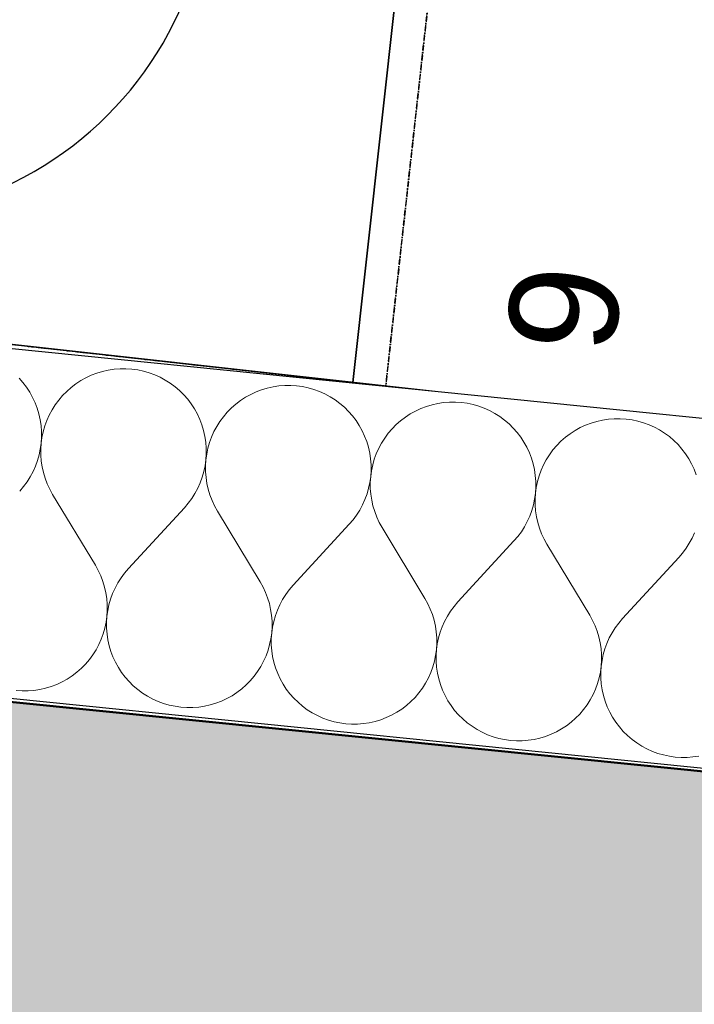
# Model space of a CAD drawing. Header units: millimetres. Extents: x -25972 to 4435, y -2839 to 20217.
# Tile 78 of 110: x -15767 to -15456, y 9410 to 9863. Entities that reach past the tile are written whole.
import ezdxf

# ---------------------------------------------------------------- set-up
doc = ezdxf.new("R2010")
doc.units = ezdxf.units.MM
doc.header["$MEASUREMENT"] = 0
doc.linetypes.add('Wipeout_Contour', pattern=[1000, 0, -1000])
doc.linetypes.add('Čerchovaná M', pattern=[4.5, 2.5, -0.85, 0.3, -0.85])
for name, color, linetype in [('7._POHLED ZÁPADNÍ_2_3D prvky fasada nove', 7, 'Continuous'), ('7._POHLED ZÁPADNÍ_2_Interiér - schodiště', 7, 'Continuous'), ('7._POHLED ZÁPADNÍ_2_Konstrukce - nosné', 7, 'Continuous'), ('7._POHLED ZÁPADNÍ_2_Nové_Interiér - schodiště', 7, 'Continuous'), ('7._POHLED ZÁPADNÍ_2_Nové_Konstrukce - nosné', 7, 'Continuous'), ('7._POHLED ZÁPADNÍ_2_Nové_Otvory – Značky oken', 7, 'Continuous'), ('7._POHLED ZÁPADNÍ_2_Nové_Výplně – Řezové', 7, 'Continuous'), ('7._POHLED ZÁPADNÍ_2_Výplně – Řezové', 7, 'Continuous')]:
    doc.layers.add(name, color=color, linetype=linetype)
doc.styles.add('GENEROVANÝ_STYL_1', font='txt')

# ---------------------------------------------------------------- blocks, each defined once
blk = doc.blocks.new('*X38', base_point=(-26263.07, -5016.56))
at = {"layer": '7._POHLED ZÁPADNÍ_2_Nové_Výplně – Řezové', "color": 21, "linetype": 'Continuous', "lineweight": 20, "true_color": 0xffaaaa}
for p, q in [((-15731.12, 9700.04), (-15733.67, 9699.07)), ((-15728.52, 9700.82), (-15731.12, 9700.04)), ((-15725.86, 9701.42), (-15728.52, 9700.82)), ((-15723.17, 9701.82), (-15725.86, 9701.42)), ((-15720.46, 9702.03), (-15723.17, 9701.82)), ((-15717.74, 9702.05), (-15720.46, 9702.03)), ((-15715.03, 9701.88), (-15717.74, 9702.05)), ((-15712.33, 9701.51), (-15715.03, 9701.88)), ((-15709.67, 9700.95), (-15712.33, 9701.51)), ((-15707.05, 9700.2), (-15709.67, 9700.95)), ((-15704.5, 9699.26), (-15707.05, 9700.2)), ((-15765.14, 9695.71), (-15766.94, 9697.75)), ((-15763.5, 9693.54), (-15765.14, 9695.71)), ((-15738.51, 9696.6), (-15740.79, 9695.12)), ((-15736.13, 9697.92), (-15738.51, 9696.6)), ((-15733.67, 9699.07), (-15736.13, 9697.92)), ((-15702.02, 9698.15), (-15704.5, 9699.26)), ((-15699.62, 9696.86), (-15702.02, 9698.15)), ((-15697.32, 9695.4), (-15699.62, 9696.86)), ((-15695.13, 9693.79), (-15697.32, 9695.4)), ((-15762.01, 9691.26), (-15763.5, 9693.54)), ((-15760.69, 9688.88), (-15762.01, 9691.26)), ((-15745, 9691.68), (-15746.91, 9689.74)), ((-15742.96, 9693.47), (-15745, 9691.68)), ((-15740.79, 9695.12), (-15742.96, 9693.47)), ((-15693.07, 9692.02), (-15695.13, 9693.79)), ((-15691.13, 9690.11), (-15693.07, 9692.02)), ((-15657.86, 9691.42), (-15660.33, 9690.27)), ((-15655.32, 9692.39), (-15657.86, 9691.42)), ((-15652.71, 9693.17), (-15655.32, 9692.39)), ((-15650.06, 9693.77), (-15652.71, 9693.17)), ((-15647.37, 9694.17), (-15650.06, 9693.77)), ((-15644.66, 9694.39), (-15647.37, 9694.17)), ((-15641.93, 9694.4), (-15644.66, 9694.39)), ((-15639.22, 9694.23), (-15641.93, 9694.4)), ((-15636.52, 9693.86), (-15639.22, 9694.23)), ((-15633.86, 9693.3), (-15636.52, 9693.86)), ((-15631.25, 9692.55), (-15633.86, 9693.3)), ((-15628.69, 9691.61), (-15631.25, 9692.55)), ((-15626.21, 9690.5), (-15628.69, 9691.61)), ((-15759.55, 9686.41), (-15760.69, 9688.88)), ((-15758.58, 9683.87), (-15759.55, 9686.41)), ((-15748.68, 9687.67), (-15750.29, 9685.48)), ((-15746.91, 9689.74), (-15748.68, 9687.67)), ((-15689.34, 9688.06), (-15691.13, 9690.11)), ((-15687.69, 9685.89), (-15689.34, 9688.06)), ((-15664.98, 9687.47), (-15667.15, 9685.82)), ((-15662.71, 9688.95), (-15664.98, 9687.47)), ((-15660.33, 9690.27), (-15662.71, 9688.95)), ((-15623.81, 9689.21), (-15626.21, 9690.5)), ((-15621.52, 9687.76), (-15623.81, 9689.21)), ((-15619.33, 9686.14), (-15621.52, 9687.76)), ((-15571.56, 9686.53), (-15574.25, 9686.12)), ((-15568.85, 9686.74), (-15571.56, 9686.53)), ((-15566.13, 9686.76), (-15568.85, 9686.74)), ((-15563.41, 9686.58), (-15566.13, 9686.76)), ((-15560.72, 9686.21), (-15563.41, 9686.58)), ((-15757.8, 9681.27), (-15758.58, 9683.87)), ((-15751.75, 9683.18), (-15753.03, 9680.79)), ((-15750.29, 9685.48), (-15751.75, 9683.18)), ((-15686.21, 9683.61), (-15687.69, 9685.89)), ((-15684.89, 9681.23), (-15686.21, 9683.61)), ((-15671.1, 9682.09), (-15672.87, 9680.02)), ((-15669.19, 9684.03), (-15671.1, 9682.09)), ((-15667.15, 9685.82), (-15669.19, 9684.03)), ((-15617.26, 9684.37), (-15619.33, 9686.14)), ((-15615.33, 9682.46), (-15617.26, 9684.37)), ((-15613.53, 9680.41), (-15615.33, 9682.46)), ((-15584.52, 9682.63), (-15586.9, 9681.31)), ((-15582.05, 9683.77), (-15584.52, 9682.63)), ((-15579.51, 9684.74), (-15582.05, 9683.77)), ((-15576.91, 9685.53), (-15579.51, 9684.74)), ((-15574.25, 9686.12), (-15576.91, 9685.53)), ((-15558.06, 9685.65), (-15560.72, 9686.21)), ((-15555.44, 9684.9), (-15558.06, 9685.65)), ((-15552.89, 9683.97), (-15555.44, 9684.9)), ((-15550.4, 9682.85), (-15552.89, 9683.97)), ((-15548.01, 9681.56), (-15550.4, 9682.85)), ((-15757.21, 9678.61), (-15757.8, 9681.27)), ((-15756.8, 9675.92), (-15757.21, 9678.61)), ((-15754.15, 9678.3), (-15755.08, 9675.75)), ((-15753.03, 9680.79), (-15754.15, 9678.3)), ((-15683.74, 9678.77), (-15684.89, 9681.23)), ((-15682.78, 9676.22), (-15683.74, 9678.77)), ((-15674.49, 9677.83), (-15675.94, 9675.53)), ((-15672.87, 9680.02), (-15674.49, 9677.83)), ((-15611.89, 9678.25), (-15613.53, 9680.41)), ((-15610.4, 9675.97), (-15611.89, 9678.25)), ((-15591.35, 9678.18), (-15593.39, 9676.38)), ((-15589.18, 9679.82), (-15591.35, 9678.18)), ((-15586.9, 9681.31), (-15589.18, 9679.82)), ((-15545.71, 9680.11), (-15548.01, 9681.56)), ((-15543.52, 9678.49), (-15545.71, 9680.11)), ((-15541.46, 9676.72), (-15543.52, 9678.49)), ((-15501.1, 9677.88), (-15503.71, 9677.09)), ((-15498.45, 9678.47), (-15501.1, 9677.88)), ((-15495.76, 9678.88), (-15498.45, 9678.47)), ((-15493.04, 9679.09), (-15495.76, 9678.88)), ((-15490.32, 9679.11), (-15493.04, 9679.09)), ((-15487.61, 9678.93), (-15490.32, 9679.11)), ((-15484.91, 9678.56), (-15487.61, 9678.93)), ((-15482.25, 9678), (-15484.91, 9678.56)), ((-15479.64, 9677.25), (-15482.25, 9678)), ((-15756.59, 9673.21), (-15756.8, 9675.92)), ((-15756.58, 9670.49), (-15756.59, 9673.21)), ((-15755.83, 9673.13), (-15756.39, 9670.47)), ((-15755.08, 9675.75), (-15755.83, 9673.13)), ((-15682, 9673.62), (-15682.78, 9676.22)), ((-15681.4, 9670.96), (-15682, 9673.62)), ((-15677.23, 9673.14), (-15678.34, 9670.65)), ((-15675.94, 9675.53), (-15677.23, 9673.14)), ((-15609.08, 9673.59), (-15610.4, 9675.97)), ((-15607.94, 9671.12), (-15609.08, 9673.59)), ((-15595.3, 9674.44), (-15597.07, 9672.37)), ((-15593.39, 9676.38), (-15595.3, 9674.44)), ((-15539.52, 9674.81), (-15541.46, 9676.72)), ((-15537.73, 9672.77), (-15539.52, 9674.81)), ((-15536.08, 9670.6), (-15537.73, 9672.77)), ((-15511.09, 9673.66), (-15513.37, 9672.17)), ((-15508.72, 9674.98), (-15511.09, 9673.66)), ((-15506.25, 9676.13), (-15508.72, 9674.98)), ((-15503.71, 9677.09), (-15506.25, 9676.13)), ((-15477.08, 9676.32), (-15479.64, 9677.25)), ((-15474.6, 9675.2), (-15477.08, 9676.32)), ((-15472.2, 9673.92), (-15474.6, 9675.2)), ((-15469.91, 9672.46), (-15472.2, 9673.92)), ((-15756.75, 9667.77), (-15756.58, 9670.49)), ((-15756.39, 9670.47), (-15756.75, 9667.77)), ((-15681, 9668.27), (-15681.4, 9670.96)), ((-15680.79, 9665.56), (-15681, 9668.27)), ((-15678.34, 9670.65), (-15679.27, 9668.1)), ((-15606.97, 9668.58), (-15607.94, 9671.12)), ((-15606.19, 9665.97), (-15606.97, 9668.58)), ((-15598.68, 9670.18), (-15600.14, 9667.89)), ((-15597.07, 9672.37), (-15598.68, 9670.18)), ((-15534.6, 9668.32), (-15536.08, 9670.6)), ((-15533.28, 9665.94), (-15534.6, 9668.32)), ((-15517.58, 9668.73), (-15519.49, 9666.79)), ((-15515.54, 9670.53), (-15517.58, 9668.73)), ((-15513.37, 9672.17), (-15515.54, 9670.53)), ((-15467.72, 9670.84), (-15469.91, 9672.46)), ((-15465.65, 9669.07), (-15467.72, 9670.84)), ((-15463.71, 9667.16), (-15465.65, 9669.07)), ((-15757.69, 9662.42), (-15757.13, 9665.08)), ((-15757.13, 9665.08), (-15756.75, 9667.77)), ((-15756.75, 9667.77), (-15756.93, 9665.06)), ((-15756.93, 9665.06), (-15756.91, 9662.34)), ((-15680.77, 9662.84), (-15680.79, 9665.56)), ((-15680.02, 9665.48), (-15680.58, 9662.82)), ((-15679.27, 9668.1), (-15680.02, 9665.48)), ((-15605.6, 9663.32), (-15606.19, 9665.97)), ((-15601.42, 9665.49), (-15602.54, 9663.01)), ((-15600.14, 9667.89), (-15601.42, 9665.49)), ((-15532.13, 9663.47), (-15533.28, 9665.94)), ((-15521.26, 9664.73), (-15522.88, 9662.54)), ((-15519.49, 9666.79), (-15521.26, 9664.73)), ((-15461.92, 9665.12), (-15463.71, 9667.16)), ((-15460.28, 9662.95), (-15461.92, 9665.12)), ((-15759.38, 9657.25), (-15758.44, 9659.8)), ((-15758.44, 9659.8), (-15757.69, 9662.42)), ((-15756.91, 9662.34), (-15756.7, 9659.63)), ((-15756.7, 9659.63), (-15756.29, 9656.94)), ((-15681.32, 9657.43), (-15680.95, 9660.13)), ((-15680.95, 9660.13), (-15681.12, 9657.41)), ((-15680.95, 9660.13), (-15680.77, 9662.84)), ((-15680.58, 9662.82), (-15680.95, 9660.13)), ((-15605.19, 9660.62), (-15605.6, 9663.32)), ((-15604.98, 9657.91), (-15605.19, 9660.62)), ((-15603.47, 9660.45), (-15604.22, 9657.84)), ((-15602.54, 9663.01), (-15603.47, 9660.45)), ((-15531.17, 9660.93), (-15532.13, 9663.47)), ((-15530.38, 9658.32), (-15531.17, 9660.93)), ((-15524.33, 9660.24), (-15525.62, 9657.84)), ((-15522.88, 9662.54), (-15524.33, 9660.24)), ((-15458.79, 9660.67), (-15460.28, 9662.95)), ((-15457.47, 9658.29), (-15458.79, 9660.67)), ((-15761.78, 9652.37), (-15760.49, 9654.77)), ((-15760.49, 9654.77), (-15759.38, 9657.25)), ((-15756.29, 9656.94), (-15755.69, 9654.28)), ((-15682.63, 9652.15), (-15681.88, 9654.77)), ((-15681.88, 9654.77), (-15681.32, 9657.43)), ((-15681.12, 9657.41), (-15681.1, 9654.69)), ((-15681.1, 9654.69), (-15680.89, 9651.98)), ((-15605.14, 9652.48), (-15604.97, 9655.19)), ((-15604.78, 9655.17), (-15605.14, 9652.48)), ((-15604.97, 9655.19), (-15604.98, 9657.91)), ((-15604.22, 9657.84), (-15604.78, 9655.17)), ((-15529.79, 9655.67), (-15530.38, 9658.32)), ((-15529.39, 9652.98), (-15529.79, 9655.67)), ((-15526.73, 9655.36), (-15527.66, 9652.8)), ((-15525.62, 9657.84), (-15526.73, 9655.36)), ((-15456.33, 9655.82), (-15457.47, 9658.29)), ((-15455.36, 9653.28), (-15456.33, 9655.82)), ((-15763.24, 9650.07), (-15761.78, 9652.37)), ((-15755.69, 9654.28), (-15754.91, 9651.68)), ((-15754.91, 9651.68), (-15753.94, 9649.14)), ((-15683.57, 9649.6), (-15682.63, 9652.15)), ((-15680.89, 9651.98), (-15680.48, 9649.29)), ((-15605.51, 9649.78), (-15605.14, 9652.48)), ((-15605.14, 9652.48), (-15605.32, 9649.76)), ((-15529.18, 9650.26), (-15529.39, 9652.98)), ((-15529.16, 9647.54), (-15529.18, 9650.26)), ((-15528.41, 9650.19), (-15528.97, 9647.52)), ((-15527.66, 9652.8), (-15528.41, 9650.19)), ((-15766.63, 9645.82), (-15764.86, 9647.89)), ((-15764.86, 9647.89), (-15763.24, 9650.07)), ((-15753.94, 9649.14), (-15752.79, 9646.67)), ((-15752.79, 9646.67), (-15751.47, 9644.29)), ((-15685.98, 9644.72), (-15684.69, 9647.12)), ((-15684.69, 9647.12), (-15683.57, 9649.6)), ((-15680.48, 9649.29), (-15679.89, 9646.63)), ((-15679.89, 9646.63), (-15679.1, 9644.03)), ((-15606.83, 9644.51), (-15606.08, 9647.12)), ((-15606.08, 9647.12), (-15605.51, 9649.78)), ((-15605.32, 9649.76), (-15605.3, 9647.04)), ((-15605.3, 9647.04), (-15605.08, 9644.33)), ((-15529.34, 9644.83), (-15529.16, 9647.54)), ((-15528.97, 9647.52), (-15529.34, 9644.83)), ((-15731.78, 9611.67), (-15751.47, 9644.29)), ((-15689.05, 9640.24), (-15687.43, 9642.43)), ((-15687.43, 9642.43), (-15685.98, 9644.72)), ((-15679.1, 9644.03), (-15678.13, 9641.49)), ((-15678.13, 9641.49), (-15676.98, 9639.02)), ((-15608.88, 9639.47), (-15607.76, 9641.95)), ((-15607.76, 9641.95), (-15606.83, 9644.51)), ((-15605.08, 9644.33), (-15604.68, 9641.64)), ((-15604.68, 9641.64), (-15604.08, 9638.99)), ((-15530.27, 9639.47), (-15529.71, 9642.13)), ((-15529.71, 9642.13), (-15529.34, 9644.83)), ((-15529.34, 9644.83), (-15529.51, 9642.11)), ((-15529.51, 9642.11), (-15529.49, 9639.39)), ((-15716.62, 9610.14), (-15690.82, 9638.17)), ((-15690.82, 9638.17), (-15689.05, 9640.24)), ((-15676.98, 9639.02), (-15675.66, 9636.64)), ((-15655.98, 9604.03), (-15675.66, 9636.64)), ((-15611.63, 9634.78), (-15610.17, 9637.07)), ((-15610.17, 9637.07), (-15608.88, 9639.47)), ((-15604.08, 9638.99), (-15603.29, 9636.38)), ((-15531.96, 9634.3), (-15531.02, 9636.86)), ((-15531.02, 9636.86), (-15530.27, 9639.47)), ((-15529.49, 9639.39), (-15529.28, 9636.68)), ((-15529.28, 9636.68), (-15528.87, 9633.99)), ((-15615.02, 9630.52), (-15613.25, 9632.59)), ((-15613.25, 9632.59), (-15611.63, 9634.78)), ((-15603.29, 9636.38), (-15602.32, 9633.84)), ((-15602.32, 9633.84), (-15601.18, 9631.37)), ((-15533.07, 9631.82), (-15531.96, 9634.3)), ((-15528.87, 9633.99), (-15528.27, 9631.34)), ((-15640.82, 9602.5), (-15615.02, 9630.52)), ((-15601.18, 9631.37), (-15599.85, 9629)), ((-15580.17, 9596.38), (-15599.85, 9629)), ((-15535.82, 9627.13), (-15534.36, 9629.43)), ((-15534.36, 9629.43), (-15533.07, 9631.82)), ((-15528.27, 9631.34), (-15527.49, 9628.73)), ((-15527.49, 9628.73), (-15526.52, 9626.19)), ((-15539.21, 9622.88), (-15537.44, 9624.94)), ((-15537.44, 9624.94), (-15535.82, 9627.13)), ((-15526.52, 9626.19), (-15525.37, 9623.73)), ((-15525.37, 9623.73), (-15524.05, 9621.35)), ((-15458.56, 9621.78), (-15457.27, 9624.17)), ((-15457.27, 9624.17), (-15456.15, 9626.66)), ((-15565.01, 9594.85), (-15539.21, 9622.88)), ((-15504.37, 9588.73), (-15524.05, 9621.35)), ((-15461.63, 9617.29), (-15460.02, 9619.48)), ((-15460.02, 9619.48), (-15458.56, 9621.78)), ((-15489.21, 9587.2), (-15463.4, 9615.23)), ((-15463.4, 9615.23), (-15461.63, 9617.29)), ((-15730.46, 9609.3), (-15731.78, 9611.67)), ((-15716.62, 9610.14), (-15718.39, 9608.08)), ((-15729.31, 9606.83), (-15730.46, 9609.3)), ((-15728.34, 9604.29), (-15729.31, 9606.83)), ((-15720.01, 9605.89), (-15721.47, 9603.59)), ((-15718.39, 9608.08), (-15720.01, 9605.89)), ((-15727.56, 9601.68), (-15728.34, 9604.29)), ((-15726.96, 9599.03), (-15727.56, 9601.68)), ((-15722.76, 9601.2), (-15723.87, 9598.72)), ((-15721.47, 9603.59), (-15722.76, 9601.2)), ((-15654.66, 9601.65), (-15655.98, 9604.03)), ((-15653.51, 9599.18), (-15654.66, 9601.65)), ((-15642.59, 9600.43), (-15644.2, 9598.24)), ((-15640.82, 9602.5), (-15642.59, 9600.43)), ((-15726.55, 9596.34), (-15726.96, 9599.03)), ((-15726.34, 9593.63), (-15726.55, 9596.34)), ((-15724.81, 9596.16), (-15725.56, 9593.55)), ((-15723.87, 9598.72), (-15724.81, 9596.16)), ((-15652.54, 9596.64), (-15653.51, 9599.18)), ((-15651.75, 9594.04), (-15652.54, 9596.64)), ((-15645.66, 9595.95), (-15646.95, 9593.55)), ((-15644.2, 9598.24), (-15645.66, 9595.95)), ((-15578.85, 9594), (-15580.17, 9596.38)), ((-15726.32, 9590.91), (-15726.34, 9593.63)), ((-15725.56, 9593.55), (-15726.12, 9590.89)), ((-15651.16, 9591.38), (-15651.75, 9594.04)), ((-15650.75, 9588.69), (-15651.16, 9591.38)), ((-15646.95, 9593.55), (-15648.07, 9591.07)), ((-15577.7, 9591.53), (-15578.85, 9594)), ((-15576.73, 9588.99), (-15577.7, 9591.53)), ((-15566.78, 9592.78), (-15568.4, 9590.6)), ((-15565.01, 9594.85), (-15566.78, 9592.78)), ((-15726.86, 9585.5), (-15726.5, 9588.19)), ((-15726.5, 9588.19), (-15726.67, 9585.48)), ((-15726.5, 9588.19), (-15726.32, 9590.91)), ((-15726.12, 9590.89), (-15726.5, 9588.19)), ((-15650.53, 9585.98), (-15650.75, 9588.69)), ((-15649, 9588.52), (-15649.76, 9585.9)), ((-15648.07, 9591.07), (-15649, 9588.52)), ((-15575.95, 9586.39), (-15576.73, 9588.99)), ((-15569.86, 9588.3), (-15571.15, 9585.9)), ((-15568.4, 9590.6), (-15569.86, 9588.3)), ((-15503.05, 9586.35), (-15504.37, 9588.73)), ((-15489.21, 9587.2), (-15490.98, 9585.13)), ((-15728.17, 9580.22), (-15727.42, 9582.83)), ((-15727.42, 9582.83), (-15726.86, 9585.5)), ((-15726.67, 9585.48), (-15726.66, 9582.76)), ((-15726.66, 9582.76), (-15726.45, 9580.04)), ((-15650.69, 9580.54), (-15650.51, 9583.26)), ((-15650.32, 9583.24), (-15650.69, 9580.54)), ((-15650.51, 9583.26), (-15650.53, 9585.98)), ((-15649.76, 9585.9), (-15650.32, 9583.24)), ((-15575.35, 9583.73), (-15575.95, 9586.39)), ((-15574.94, 9581.04), (-15575.35, 9583.73)), ((-15572.26, 9583.42), (-15573.2, 9580.87)), ((-15571.15, 9585.9), (-15572.26, 9583.42)), ((-15501.9, 9583.89), (-15503.05, 9586.35)), ((-15500.93, 9581.34), (-15501.9, 9583.89)), ((-15492.59, 9582.95), (-15494.05, 9580.65)), ((-15490.98, 9585.13), (-15492.59, 9582.95)), ((-15730.22, 9575.18), (-15729.1, 9577.66)), ((-15729.1, 9577.66), (-15728.17, 9580.22)), ((-15726.45, 9580.04), (-15726.04, 9577.35)), ((-15651.62, 9575.19), (-15651.06, 9577.85)), ((-15651.06, 9577.85), (-15650.69, 9580.54)), ((-15650.69, 9580.54), (-15650.87, 9577.83)), ((-15650.87, 9577.83), (-15650.85, 9575.11)), ((-15574.73, 9578.33), (-15574.94, 9581.04)), ((-15574.71, 9575.61), (-15574.73, 9578.33)), ((-15573.95, 9578.25), (-15574.51, 9575.59)), ((-15573.2, 9580.87), (-15573.95, 9578.25)), ((-15500.14, 9578.74), (-15500.93, 9581.34)), ((-15499.54, 9576.09), (-15500.14, 9578.74)), ((-15495.34, 9578.26), (-15496.46, 9575.77)), ((-15494.05, 9580.65), (-15495.34, 9578.26)), ((-15731.5, 9572.78), (-15730.22, 9575.18)), ((-15726.04, 9577.35), (-15725.45, 9574.7)), ((-15725.45, 9574.7), (-15724.67, 9572.09)), ((-15652.36, 9572.57), (-15651.62, 9575.19)), ((-15650.85, 9575.11), (-15650.64, 9572.4)), ((-15574.88, 9572.9), (-15574.71, 9575.61)), ((-15574.51, 9575.59), (-15574.88, 9572.9)), ((-15499.14, 9573.4), (-15499.54, 9576.09)), ((-15498.92, 9570.68), (-15499.14, 9573.4)), ((-15497.39, 9573.22), (-15498.14, 9570.6)), ((-15496.46, 9575.77), (-15497.39, 9573.22)), ((-15734.57, 9568.3), (-15732.96, 9570.48)), ((-15732.96, 9570.48), (-15731.5, 9572.78)), ((-15724.67, 9572.09), (-15723.7, 9569.55)), ((-15723.7, 9569.55), (-15722.56, 9567.08)), ((-15654.41, 9567.53), (-15653.3, 9570.01)), ((-15653.3, 9570.01), (-15652.36, 9572.57)), ((-15650.64, 9572.4), (-15650.24, 9569.71)), ((-15650.24, 9569.71), (-15649.64, 9567.05)), ((-15575.81, 9567.54), (-15575.25, 9570.2)), ((-15575.25, 9570.2), (-15574.88, 9572.9)), ((-15574.88, 9572.9), (-15575.06, 9570.18)), ((-15575.06, 9570.18), (-15575.05, 9567.46)), ((-15498.9, 9567.96), (-15498.92, 9570.68)), ((-15498.14, 9570.6), (-15498.71, 9567.94)), ((-15740.29, 9562.49), (-15738.25, 9564.29)), ((-15738.25, 9564.29), (-15736.34, 9566.23)), ((-15736.34, 9566.23), (-15734.57, 9568.3)), ((-15722.56, 9567.08), (-15721.24, 9564.7)), ((-15721.24, 9564.7), (-15719.75, 9562.42)), ((-15657.15, 9562.84), (-15655.7, 9565.14)), ((-15655.7, 9565.14), (-15654.41, 9567.53)), ((-15649.64, 9567.05), (-15648.86, 9564.45)), ((-15648.86, 9564.45), (-15647.89, 9561.9)), ((-15577.49, 9562.37), (-15576.56, 9564.92)), ((-15576.56, 9564.92), (-15575.81, 9567.54)), ((-15575.05, 9567.46), (-15574.84, 9564.75)), ((-15574.84, 9564.75), (-15574.43, 9562.06)), ((-15499.45, 9562.55), (-15499.08, 9565.25)), ((-15499.08, 9565.25), (-15499.26, 9562.53)), ((-15499.08, 9565.25), (-15498.9, 9567.96)), ((-15498.71, 9567.94), (-15499.08, 9565.25)), ((-15744.74, 9559.36), (-15742.46, 9560.85)), ((-15742.46, 9560.85), (-15740.29, 9562.49)), ((-15719.75, 9562.42), (-15718.11, 9560.26)), ((-15718.11, 9560.26), (-15716.31, 9558.21)), ((-15660.53, 9558.58), (-15658.77, 9560.65)), ((-15658.77, 9560.65), (-15657.15, 9562.84)), ((-15647.89, 9561.9), (-15646.75, 9559.43)), ((-15579.89, 9557.49), (-15578.6, 9559.88)), ((-15578.6, 9559.88), (-15577.49, 9562.37)), ((-15574.43, 9562.06), (-15573.84, 9559.4)), ((-15500.75, 9557.27), (-15500.01, 9559.89)), ((-15500.01, 9559.89), (-15499.45, 9562.55)), ((-15499.26, 9562.53), (-15499.24, 9559.81)), ((-15499.24, 9559.81), (-15499.03, 9557.1)), ((-15757.39, 9554.55), (-15754.73, 9555.14)), ((-15754.73, 9555.14), (-15752.13, 9555.93)), ((-15752.13, 9555.93), (-15749.58, 9556.9)), ((-15749.58, 9556.9), (-15747.12, 9558.04)), ((-15747.12, 9558.04), (-15744.74, 9559.36)), ((-15716.31, 9558.21), (-15714.38, 9556.3)), ((-15714.38, 9556.3), (-15712.31, 9554.53)), ((-15664.49, 9554.85), (-15662.44, 9556.64)), ((-15662.44, 9556.64), (-15660.53, 9558.58)), ((-15646.75, 9559.43), (-15645.43, 9557.06)), ((-15645.43, 9557.06), (-15643.95, 9554.78)), ((-15582.96, 9553), (-15581.35, 9555.19)), ((-15581.35, 9555.19), (-15579.89, 9557.49)), ((-15573.84, 9559.4), (-15573.06, 9556.8)), ((-15573.06, 9556.8), (-15572.09, 9554.25)), ((-15501.69, 9554.72), (-15500.75, 9557.27)), ((-15499.03, 9557.1), (-15498.63, 9554.41)), ((-15768.22, 9554.09), (-15765.51, 9553.91)), ((-15765.51, 9553.91), (-15762.79, 9553.93)), ((-15762.79, 9553.93), (-15760.08, 9554.14)), ((-15760.08, 9554.14), (-15757.39, 9554.55)), ((-15712.31, 9554.53), (-15710.12, 9552.91)), ((-15710.12, 9552.91), (-15707.82, 9551.46)), ((-15707.82, 9551.46), (-15705.43, 9550.17)), ((-15671.31, 9550.39), (-15668.93, 9551.71)), ((-15668.93, 9551.71), (-15666.65, 9553.2)), ((-15666.65, 9553.2), (-15664.49, 9554.85)), ((-15643.95, 9554.78), (-15642.3, 9552.61)), ((-15642.3, 9552.61), (-15640.51, 9550.56)), ((-15640.51, 9550.56), (-15638.57, 9548.65)), ((-15586.64, 9548.99), (-15584.73, 9550.93)), ((-15584.73, 9550.93), (-15582.96, 9553)), ((-15572.09, 9554.25), (-15570.94, 9551.79)), ((-15570.94, 9551.79), (-15569.63, 9549.41)), ((-15504.09, 9549.84), (-15502.8, 9552.24)), ((-15502.8, 9552.24), (-15501.69, 9554.72)), ((-15498.63, 9554.41), (-15498.03, 9551.76)), ((-15498.03, 9551.76), (-15497.25, 9549.15)), ((-15705.43, 9550.17), (-15702.95, 9549.06)), ((-15702.95, 9549.06), (-15700.39, 9548.12)), ((-15700.39, 9548.12), (-15697.78, 9547.37)), ((-15697.78, 9547.37), (-15695.11, 9546.81)), ((-15695.11, 9546.81), (-15692.42, 9546.44)), ((-15692.42, 9546.44), (-15689.7, 9546.26)), ((-15689.7, 9546.26), (-15686.98, 9546.28)), ((-15686.98, 9546.28), (-15684.27, 9546.49)), ((-15684.27, 9546.49), (-15681.58, 9546.9)), ((-15681.58, 9546.9), (-15678.93, 9547.5)), ((-15678.93, 9547.5), (-15676.32, 9548.28)), ((-15676.32, 9548.28), (-15673.78, 9549.25)), ((-15673.78, 9549.25), (-15671.31, 9550.39)), ((-15638.57, 9548.65), (-15636.5, 9546.88)), ((-15636.5, 9546.88), (-15634.32, 9545.27)), ((-15590.85, 9545.55), (-15588.68, 9547.2)), ((-15588.68, 9547.2), (-15586.64, 9548.99)), ((-15569.63, 9549.41), (-15568.14, 9547.13)), ((-15568.14, 9547.13), (-15566.5, 9544.96)), ((-15507.16, 9545.35), (-15505.54, 9547.54)), ((-15505.54, 9547.54), (-15504.09, 9549.84)), ((-15497.25, 9549.15), (-15496.28, 9546.61)), ((-15496.28, 9546.61), (-15495.14, 9544.14)), ((-15634.32, 9545.27), (-15632.02, 9543.81)), ((-15632.02, 9543.81), (-15629.62, 9542.52)), ((-15629.62, 9542.52), (-15627.14, 9541.41)), ((-15600.52, 9540.63), (-15597.97, 9541.6)), ((-15597.97, 9541.6), (-15595.51, 9542.75)), ((-15595.51, 9542.75), (-15593.13, 9544.07)), ((-15593.13, 9544.07), (-15590.85, 9545.55)), ((-15566.5, 9544.96), (-15564.7, 9542.92)), ((-15564.7, 9542.92), (-15562.77, 9541)), ((-15510.83, 9541.35), (-15508.92, 9543.28)), ((-15508.92, 9543.28), (-15507.16, 9545.35)), ((-15495.14, 9544.14), (-15493.82, 9541.76)), ((-15493.82, 9541.76), (-15492.33, 9539.48)), ((-15627.14, 9541.41), (-15624.59, 9540.47)), ((-15624.59, 9540.47), (-15621.97, 9539.72)), ((-15621.97, 9539.72), (-15619.31, 9539.16)), ((-15619.31, 9539.16), (-15616.61, 9538.79)), ((-15616.61, 9538.79), (-15613.9, 9538.62)), ((-15613.9, 9538.62), (-15611.18, 9538.63)), ((-15611.18, 9538.63), (-15608.47, 9538.85)), ((-15608.47, 9538.85), (-15605.78, 9539.25)), ((-15605.78, 9539.25), (-15603.12, 9539.85)), ((-15603.12, 9539.85), (-15600.52, 9540.63)), ((-15562.77, 9541), (-15560.7, 9539.23)), ((-15560.7, 9539.23), (-15558.51, 9537.62)), ((-15558.51, 9537.62), (-15556.21, 9536.16)), ((-15517.32, 9536.42), (-15515.04, 9537.91)), ((-15515.04, 9537.91), (-15512.88, 9539.55)), ((-15512.88, 9539.55), (-15510.83, 9541.35)), ((-15492.33, 9539.48), (-15490.69, 9537.31)), ((-15490.69, 9537.31), (-15488.9, 9535.27)), ((-15556.21, 9536.16), (-15553.82, 9534.87)), ((-15553.82, 9534.87), (-15551.34, 9533.76)), ((-15551.34, 9533.76), (-15548.78, 9532.83)), ((-15548.78, 9532.83), (-15546.16, 9532.08)), ((-15527.32, 9532.2), (-15524.71, 9532.98)), ((-15524.71, 9532.98), (-15522.17, 9533.95)), ((-15522.17, 9533.95), (-15519.7, 9535.1)), ((-15519.7, 9535.1), (-15517.32, 9536.42)), ((-15488.9, 9535.27), (-15486.96, 9533.36)), ((-15486.96, 9533.36), (-15484.89, 9531.59)), ((-15546.16, 9532.08), (-15543.5, 9531.51)), ((-15543.5, 9531.51), (-15540.81, 9531.15)), ((-15540.81, 9531.15), (-15538.09, 9530.97)), ((-15538.09, 9530.97), (-15535.37, 9530.99)), ((-15535.37, 9530.99), (-15532.66, 9531.2)), ((-15532.66, 9531.2), (-15529.97, 9531.6)), ((-15529.97, 9531.6), (-15527.32, 9532.2)), ((-15484.89, 9531.59), (-15482.71, 9529.97)), ((-15482.71, 9529.97), (-15480.41, 9528.51)), ((-15480.41, 9528.51), (-15478.01, 9527.23)), ((-15478.01, 9527.23), (-15475.53, 9526.11)), ((-15475.53, 9526.11), (-15472.97, 9525.18)), ((-15472.97, 9525.18), (-15470.36, 9524.43)), ((-15470.36, 9524.43), (-15467.7, 9523.87)), ((-15467.7, 9523.87), (-15465, 9523.5)), ((-15465, 9523.5), (-15462.29, 9523.32)), ((-15462.29, 9523.32), (-15459.57, 9523.34)), ((-15459.57, 9523.34), (-15456.85, 9523.55)), ((-15456.85, 9523.55), (-15454.16, 9523.96))]:
    blk.add_line(p, q, dxfattribs=at)

msp = doc.modelspace()

# ---------------------------------------------------------------- linework, layer by layer
at = {"layer": '7._POHLED ZÁPADNÍ_2_Nové_Interiér - schodiště', "color": 1, "linetype": 'Continuous', "lineweight": 25}
for p, q in [((-15613.32, 9695.82), (-15514.14, 10590.34)), ((-15514.14, 10590.34), (-15613.32, 9695.82)), ((-14460.38, 9567.99), (-17054.49, 9855.61)), ((-17055.81, 9843.68), (-14461.71, 9556.06)), ((-15901.55, 9727.78), (-15613.32, 9695.82)), ((-15613.32, 9695.82), (-15325.09, 9663.86))]:
    msp.add_line(p, q, dxfattribs=at)
at = {"layer": '7._POHLED ZÁPADNÍ_2_Nové_Interiér - schodiště', "color": 1, "linetype": 'Čerchovaná M', "lineweight": 25, "flags": 128}
for points in [[(-15787.27, 10620.62), (-15886.45, 9726.1), (-15598.21, 9694.15), (-15499.03, 10588.66)], [(-15499.03, 10588.66), (-15598.21, 9694.15), (-15309.98, 9662.19), (-15210.8, 10556.71)]]:
    msp.add_lwpolyline(points, close=True, dxfattribs=at)
at = {"layer": '7._POHLED ZÁPADNÍ_2_Nové_Otvory – Značky oken', "color": 1, "linetype": 'Continuous', "lineweight": 25, "flags": 128}
msp.add_lwpolyline([(-16002.75, 9949.99, 1), (-15679.41, 9917.23, 1)], format="xyb", close=True, dxfattribs=at)

# ---------------------------------------------------------------- texts
at = {"layer": '7._POHLED ZÁPADNÍ_2_Interiér - schodiště', "color": 1, "linetype": 'Continuous', "lineweight": 25, "insert": (-15514.39, 9749.21), "char_height": 50, "attachment_point": 4, "rotation": 263.6732, "style": 'GENEROVANÝ_STYL_1'}
msp.add_mtext('\\A1;{\\pql;\\fArial|b0|i0|c238|p38;6}', dxfattribs=at)

# ---------------------------------------------------------------- next in the draw order: wipeouts: each hides what was drawn before it
at = {"color": 254, "linetype": 'Wipeout_Contour', "lineweight": 0, "ltscale": 91120.356399}
msp.add_wipeout([(-16226.99, 9656.85), (-16233.01, 9597.15), (-14385.2, 9410.73), (-14369.14, 9569.92), (-16216.95, 9756.34)], dxfattribs=at).dxf.layer = '7._POHLED ZÁPADNÍ_2_Nové_Výplně – Řezové'

# ---------------------------------------------------------------- next in the draw order: hatches: boundary and pattern name
at = {"layer": '7._POHLED ZÁPADNÍ_2_Výplně – Řezové', "linetype": 'Continuous', "lineweight": 13}
msp.add_hatch(color=254, dxfattribs=at).paths.add_polyline_path([(-15864.05, 9055.6), (-14435.11, 8912.26), (-14385.2, 9409.76), (-15814.15, 9553.1)])

# ---------------------------------------------------------------- next in the draw order: linework, layer by layer
at = {"layer": '7._POHLED ZÁPADNÍ_2_Konstrukce - nosné', "color": 7, "linetype": 'Continuous', "lineweight": 50, "flags": 128}
msp.add_lwpolyline([(-14385.2, 9409.76), (-15814.15, 9553.1)], dxfattribs=at)
at = {"layer": '7._POHLED ZÁPADNÍ_2_Nové_Konstrukce - nosné', "color": 1, "linetype": 'Continuous', "lineweight": 25, "flags": 128}
for points in [[(-14369.14, 9569.92), (-16216.95, 9756.34)], [(-16233.01, 9597.15), (-14385.2, 9410.73)]]:
    msp.add_lwpolyline(points, dxfattribs=at)

# ---------------------------------------------------------------- next in the draw order: block references
at = {"layer": '7._POHLED ZÁPADNÍ_2_3D prvky fasada nove', "color": 9, "linetype": 'Continuous', "lineweight": 13}
msp.add_blockref('*X38', (-26263.07, -5016.56), dxfattribs=at)

doc.saveas('drawing.dxf')
